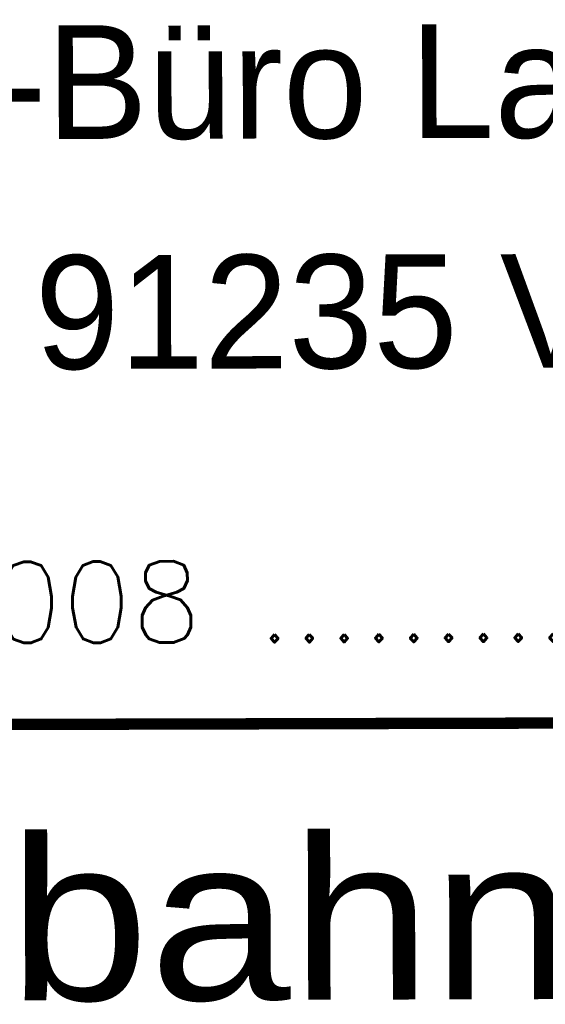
# Model space of a CAD drawing. Extents: x 0 to 1135, y 0 to 594.
# Tile 20 of 44: x 1076 to 1092, y 40 to 70. Entities that reach past the tile are written whole.
import ezdxf
from ezdxf.enums import TextEntityAlignment as Align

# ---------------------------------------------------------------- set-up
doc = ezdxf.new("R2010")
doc.units = 0
doc.header["$LTSCALE"] = 2
doc.header["$MEASUREMENT"] = 0
doc.linetypes.add('AUSGEZOGEN', pattern=[0])
doc.layers.add('LEGENDE', color=7, linetype='AUSGEZOGEN')
doc.styles.add('ROMANS', font='romans.shx', dxfattribs={"width": 0.8})
doc.styles.add('UNIR-H', font='unir_h.shx', dxfattribs={"width": 0.8})
doc.styles.add('UNIR-O', font='unir_o.shx')

msp = doc.modelspace()

# ---------------------------------------------------------------- linework, layer by layer
at = {"layer": 'LEGENDE', "const_width": 0.35}
msp.add_lwpolyline([(1057.221, 48.5), (1124.221, 48.672)], dxfattribs=at)

# ---------------------------------------------------------------- texts
at = {"layer": 'LEGENDE', "style": 'UNIR-O'}
for s, p in [('Ing.-Büro Lars Kustner', (1090.674, 66.608)), ('91235 Velden', (1090.588, 59.526))]:
    msp.add_text(s, height=3.5, rotation=0.1472, dxfattribs=at).set_placement(p, align=Align.CENTER)
at = {"layer": 'LEGENDE', "style": 'ROMANS'}
msp.add_text('01.07.2008 ...........................', height=2.5, rotation=0.1472, dxfattribs=at).set_placement((1061.981, 51.022))
at = {"layer": 'LEGENDE', "style": 'UNIR-H', "width": 1.0947}
msp.add_text('Autobahndirektion', height=5, rotation=0.1472, dxfattribs=at).set_placement((1059.243, 40.005), (1122.242, 40.167), align=Align.FIT)

doc.saveas('drawing.dxf')
